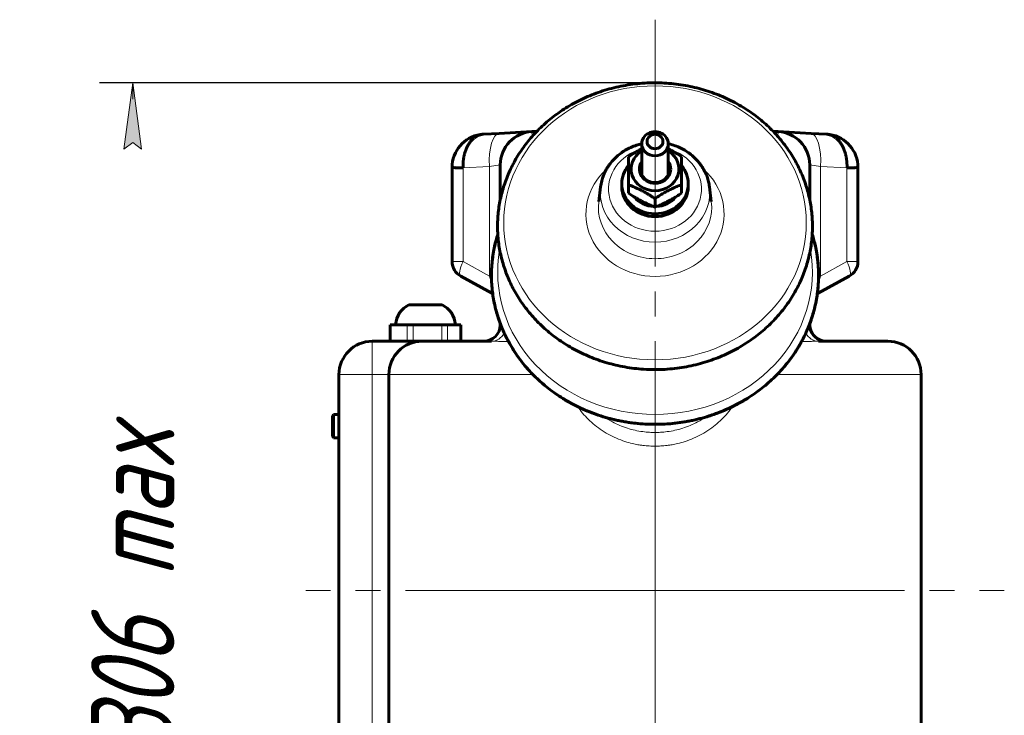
# Model space of a CAD drawing. Header units: millimetres. Extents: x 24 to 263, y -59 to 283.
# Tile 4 of 10: x 35 to 94, y 91 to 133. Entities that reach past the tile are written whole.
import ezdxf

# ---------------------------------------------------------------- set-up
doc = ezdxf.new("R2010")
doc.units = ezdxf.units.MM
for name, pattern in [('K5LT_AXLED', [19.5, 15, -1.5, 1.5, -1.5]), ('K5LT_BASIC', [0]), ('K5LT_THIN', [0])]:
    doc.linetypes.add(name, pattern=pattern)
doc.layers.add('Системный слой', color=7, linetype='Continuous')
doc.styles.add('KDIMTEXTSTYLE', font='GOST_AU.SHX', dxfattribs={"width": 0.96, "oblique": 15, "height": 5})
doc.dimstyles.new('KDIMSTYLE (0.20)', dxfattribs={"dimtxt": 5, "dimasz": 1, "dimexe": 2, "dimexo": 0, "dimgap": 1, "dimtad": 1, "dimlfac": 5, "dimtxsty": 'KDIMTEXTSTYLE', "dimsah": 1, "dimcen": 0, "dimdle": 1, "dimadec": 0, "dimazin": 0, "dimtfac": 0.667, "dimtmove": 0, "dimatfit": 3, "dimfxl": 1, "dimtvp": 1, "dimtolj": 1, "dimtzin": 0, "dimarcsym": 0})

# ---------------------------------------------------------------- blocks, each defined once
blk = doc.blocks.new('U5')
at = {"layer": 'Системный слой', "color": 30, "linetype": 'K5LT_AXLED', "lineweight": 18, "true_color": 0xff8000}
for q in [(73.367, 133.167), (52.367, 98.821), (73.367, 64.013), (94.367, 98.821)]:
    blk.add_line((73.367, 98.821), q, dxfattribs=at)
blk = doc.blocks.new('KDIMARROW_01')
at = {"layer": 'Системный слой'}
blk.add_hatch(color=0, dxfattribs=at).paths.add_polyline_path([(0, 0), (-4, 0.527), (-3.6, 0), (-4, -0.527)])
at = {"layer": 'Системный слой', "color": 0, "linetype": 'K5LT_THIN', "lineweight": 18}
for p, q in [((-3.6, 0), (-4, 0.527)), ((-4, 0.527), (0, 0)), ((0, 0), (-4, -0.527)), ((-4, -0.527), (-3.6, 0)), ((0, 0), (-1, 0))]:
    blk.add_line(p, q, dxfattribs=at)

msp = doc.modelspace()

# ---------------------------------------------------------------- linework, layer by layer
at = {"layer": 'Системный слой', "color": 5, "linetype": 'K5LT_BASIC', "lineweight": 60, "true_color": 0x0000ff}
for p, q in [((63.9887, 126.329), (63.0626, 126.2805)), ((63.9887, 126.329), (65.9626, 126.4325)), ((66.2662, 126.4484), (65.9626, 126.4325)), ((80.4683, 126.4484), (80.7719, 126.4325)), ((82.7459, 126.329), (80.7719, 126.4325)), ((83.6719, 126.2805), (82.7459, 126.329)), ((72.5673, 125.7022), (72.5673, 123.8503)), ((74.1673, 125.7022), (74.1673, 123.8503)), ((71.7673, 123.2441), (71.7673, 124.9185)), ((74.9673, 124.9185), (74.9673, 123.2441)), ((64.0673, 122.3539), (64.0673, 124.4352)), ((82.6673, 122.3539), (82.6673, 124.4352)), ((61.1673, 124.2832), (61.1673, 118.6118)), ((85.5673, 118.6118), (85.5673, 124.2832)), ((71.3673, 123.3017), (71.3673, 123.1326)), ((71.7673, 122.733), (71.7673, 123.2441)), ((74.9673, 122.733), (74.9673, 123.2441)), ((75.3673, 123.3017), (75.3673, 123.1326)), ((70.0931, 123.1089), (69.9826, 122.2239)), ((76.6414, 123.1089), (76.7519, 122.2239)), ((69.9826, 122.2239), (69.9826, 122.2239)), ((73.3673, 121.8958), (73.3673, 122.4069)), ((76.7519, 122.2239), (76.7519, 122.2239)), ((61.6854, 117.7356), (63.5492, 116.7105)), ((83.1854, 116.7105), (85.0492, 117.7356)), ((58.5673, 116.0205), (60.5673, 116.0205)), ((64.0673, 114.8737), (64.0673, 114.8205)), ((82.6673, 114.8737), (82.6673, 114.8205)), ((57.4389, 114.8205), (57.5064, 114.8205)), ((57.4389, 114.8205), (57.4389, 113.8205)), ((57.5064, 114.8205), (58.4688, 114.8205)), ((58.4688, 114.8205), (58.8276, 114.8205)), ((58.8276, 114.8205), (60.5559, 114.8205)), ((60.5559, 114.8205), (60.8885, 114.8205)), ((60.8885, 114.8205), (61.6544, 114.8205)), ((61.6544, 114.8205), (61.6956, 114.8205)), ((61.6956, 114.8205), (61.6956, 113.8205)), ((59.3373, 113.8205), (56.3673, 113.8205)), ((62.3373, 113.8205), (59.3373, 113.8205)), ((59.3673, 113.8205), (63.5297, 113.8205)), ((87.3673, 113.8205), (83.2048, 113.8205)), ((54.3673, 111.8205), (54.3673, 85.8205)), ((57.3673, 85.8205), (57.3673, 111.8205)), ((89.3673, 111.8205), (89.3673, 85.8205)), ((54.0473, 109.4205), (53.9673, 109.3405)), ((53.9673, 109.3405), (53.9673, 108.7205)), ((54.0473, 109.4205), (54.3673, 109.4205)), ((54.0473, 109.4205), (54.0473, 108.7205)), ((53.9673, 108.7205), (53.9673, 108.1005)), ((54.0473, 108.7205), (54.0473, 108.0205)), ((54.0473, 108.0205), (53.9673, 108.1005)), ((54.0473, 108.0205), (54.3673, 108.0205))]:
    msp.add_line(p, q, dxfattribs=at)
at = {"layer": 'Системный слой', "color": 7, "linetype": 'K5LT_THIN', "lineweight": 18}
for p, q in [((63.4093, 124.3318), (61.8252, 124.2487)), ((63.4093, 124.3318), (64.0673, 124.4352)), ((63.4093, 124.3318), (63.4093, 117.7406)), ((83.3252, 124.3318), (82.6673, 124.4352)), ((83.3252, 117.7406), (83.3252, 124.3318)), ((84.9093, 124.2477), (83.3252, 124.3318)), ((61.8252, 124.2487), (61.8252, 118.6118)), ((84.9093, 118.6118), (84.9093, 124.2477)), ((61.1673, 118.6118), (61.8252, 118.6118)), ((61.8252, 118.6118), (63.4093, 117.7406)), ((83.3252, 117.7406), (84.9093, 118.6118)), ((85.5673, 118.6118), (84.9093, 118.6118)), ((63.4093, 117.7406), (63.5341, 117.7406)), ((83.2005, 117.7406), (83.3252, 117.7406)), ((57.5064, 114.8205), (57.5064, 113.8205)), ((58.4688, 114.8205), (58.4688, 113.8205)), ((58.8276, 114.8205), (58.8276, 113.8205)), ((60.5559, 114.8205), (60.5559, 113.8205)), ((60.8885, 114.8205), (60.8885, 113.8205)), ((61.6544, 114.8205), (61.6544, 113.8205)), ((56.3673, 113.8205), (56.3673, 111.8205)), ((59.3373, 113.8205), (59.3373, 113.8203)), ((54.3673, 111.8205), (56.3673, 111.8205)), ((56.3673, 111.8205), (56.3673, 85.8205)), ((57.3673, 111.8205), (56.3673, 111.8205)), ((57.3673, 111.8205), (66.0289, 111.8205)), ((89.3673, 111.8205), (80.7056, 111.8205)), ((73.3673, 107.512), (73.3673, 108.3371))]:
    msp.add_line(p, q, dxfattribs=at)
at = {"layer": 'Системный слой', "color": 5, "linetype": 'K5LT_BASIC', "lineweight": 60, "true_color": 0x0000ff}
for centre, radius, start, end in [((63.1673, 124.2832), 2, 98.888195, 180), ((66.0673, 124.4352), 2, 93, 180), ((80.6673, 124.4352), 2, 0, 87), ((83.5673, 124.2832), 2, 0, 81.111805), ((62.1673, 118.6118), 1, 180, 241.189206), ((84.5673, 118.6118), 1, 298.810794, 0), ((63.0673, 115.8343), 1, 57.147792, 61.189206), ((83.6673, 115.8343), 1, 118.810794, 122.852208), ((59.2496, 114.699), 1.4873, 117.307697, 175.312168), ((59.8849, 114.699), 1.4873, 4.687832, 62.692303), ((63.0673, 114.8205), 1, 270, 0), ((83.6673, 114.8205), 1, 180, 270), ((83.6673, 114.8205), 1, 179.999904, 256.406436), ((56.3673, 111.8205), 2, 90, 180), ((59.3673, 111.8205), 2, 90, 180), ((87.3673, 111.8205), 2, 0, 90)]:
    msp.add_arc(centre, radius, start, end, dxfattribs=at)
at = {"layer": 'Системный слой', "color": 7, "linetype": 'K5LT_THIN', "lineweight": 18}
msp.add_ellipse((73.3673, 120.9475), major_axis=(9.0922, 0), ratio=0.9063078, dxfattribs=at)
for centre, major_axis, ratio, start_param, end_param in [((64.0933, 124.3318), (-0.1047, 1.9973), 0.3416061, 0, 1.5528954), ((66.0673, 116.4242), (0.1047, -10.0082), 0.0060299, 2.8985063, 3.1418455), ((80.6673, 116.4242), (-0.1047, -10.0082), 0.0060299, 3.1413398, 3.384679), ((82.6412, 124.3318), (0.1047, 1.9973), 0.3416061, 4.7302899, 6.2831853), ((73.3673, 122.9735), (2.7913, 0), 0.9063078, 1.861929, 4.712389), ((73.3673, 122.9735), (2.7913, 0), 0.9063078, 4.712389, 7.562849), ((73.3673, 121.4901), (4.1533, 0), 0.9063078, 2.3516103, 4.712389), ((73.3673, 121.4901), (4.1533, 0), 0.9063078, 4.712389, 7.0731677), ((73.3673, 122.7733), (3.2951, 0), 0.9063078, 3.0289659, 4.712389), ((73.3673, 122.7733), (3.2951, 0), 0.9063078, 4.712389, 6.3958121), ((73.3673, 121.877), (3.4062, 0), 0.9063078, 3.0289659, 4.712389), ((73.3673, 121.877), (3.4062, 0), 0.9063078, 4.712389, 6.3958121), ((73.3673, 117.9892), (9.4591, 0), 0.9063078, 2.9832147, 4.712389), ((73.3673, 117.9892), (9.4591, 0), 0.9063078, 4.712389, 6.4415632), ((62.1673, 118.6118), (-0.4819, -0.8762), 0.3038392, 4.8779705, 6.2831853), ((84.5673, 118.6118), (-0.4819, 0.8762), 0.3038392, 3.1415927, 4.5468075), ((63.0673, 118.1168), (0.5168, -1.4122), 0.1343532, 0.8423129, 1.2523388), ((83.6673, 118.1168), (0.5168, 1.4122), 0.1343532, -4.3939314, -3.9839055), ((63.0673, 118.1168), (0.5168, -1.4122), 0.1343532, 6.1303093, 6.40389), ((83.6673, 118.1168), (0.5168, 1.4122), 0.1343532, 3.0208879, 3.2944687), ((63.5297, 114.8205), (0, -1), 0.877647, 0, 1.0576647), ((66.0673, 114.8205), (2, 0), 0.25, 3.1415927, 3.4127955), ((83.2048, 114.8205), (0, -1), 0.877647, 5.2255206, 6.2831853), ((80.6673, 114.8205), (2, 0), 0.25, 6.0119824, 6.2831853)]:
    msp.add_ellipse(centre, major_axis=major_axis, ratio=ratio, start_param=start_param, end_param=end_param, dxfattribs=at)
at = {"layer": 'Системный слой', "color": 5, "linetype": 'K5LT_BASIC', "lineweight": 60, "true_color": 0x0000ff}
for centre, major_axis, start_param, end_param in [((73.3673, 125.7022), (0.8, 0), 0, 3.1415927), ((73.3673, 125.7022), (0.8, 0), 3.1415927, 4.712389), ((73.3673, 125.7022), (0.8, 0), 4.712389, 6.2831853), ((73.3673, 124.1807), (-1.44, 0), 5.30142, 10.4065433), ((73.3673, 123.3017), (2, 0), 2.4980915, 3.1415927), ((73.3673, 124.1807), (0.9428, 0), 2.5839947, 6.2831853), ((73.3673, 124.1477), (0.8647, 0), 2.7523428, 3.1415927), ((73.3673, 124.1807), (0.9428, 0), 0, 0.557598), ((73.3673, 124.1477), (0.8647, 0), 0, 0.3892499), ((73.3673, 123.3017), (2, 0), 0, 0.6435011), ((73.3673, 124.1477), (0.8647, 0), 3.1415927, 6.2831853), ((73.3673, 123.3017), (2, 0), 3.1415927, 6.2831853), ((73.3673, 123.1326), (2, 0), 3.1415927, 6.2831853), ((73.3673, 123.3017), (1.52, 0), 3.7609541, 4.6611832), ((73.3673, 123.3017), (1.52, 0), 4.7635947, 5.6638238)]:
    msp.add_ellipse(centre, major_axis=major_axis, ratio=0.9063078, start_param=start_param, end_param=end_param, dxfattribs=at)
msp.add_ellipse((73.3673, 125.8374), major_axis=(-0.48, 0), ratio=0.9063078, dxfattribs=at)
for points, knots in [([(77.9099, 128.3117), (77.592, 128.4701), (77.2642, 128.6118), (76.5867, 128.8624), (76.2368, 128.9705), (75.5186, 129.1507), (75.15, 129.222), (74.3986, 129.3252), (74.0155, 129.3562), (73.2395, 129.376), (72.8464, 129.3637), (72.07, 129.2953), (71.6865, 129.2397), (70.938, 129.0878), (70.5727, 128.9923), (69.8645, 128.7645), (69.5212, 128.6329), (68.8603, 128.3366), (68.5422, 128.1726), (67.9345, 127.8155), (67.6444, 127.6229), (67.0947, 127.2125), (66.8347, 126.9952), (66.3468, 126.5392), (66.1185, 126.3009), (65.6951, 125.8067), (65.4996, 125.5511), (65.1425, 125.0258), (64.9805, 124.7564), (64.6906, 124.2065), (64.5624, 123.9264), (64.3401, 123.3582), (64.2457, 123.0703), (64.091, 122.4894), (64.0304, 122.1965), (63.9429, 121.6079), (63.9159, 121.3124), (63.8953, 120.7211), (63.9017, 120.4253), (63.9477, 119.8357), (63.9874, 119.542), (64.0997, 118.9587), (64.1725, 118.6693), (64.351, 118.097), (64.4568, 117.8142), (64.7012, 117.2578), (64.8399, 116.9843), (65.1496, 116.449), (65.321, 116.1875), (65.6953, 115.6792), (65.8987, 115.4326), (66.3364, 114.9574), (66.5711, 114.7291), (67.07, 114.2936), (67.3347, 114.0868), (67.892, 113.698), (68.185, 113.5163), (68.7967, 113.1812), (69.1157, 113.0282), (69.7768, 112.7539), (70.1191, 112.6332), (70.8234, 112.4268), (71.1857, 112.3418), (71.926, 112.2101), (72.3044, 112.1641), (72.9116, 112.1241), (73.1394, 112.1166), (73.3673, 112.1166)], [0, 0, 0, 0, 17.2779762, 17.2779762, 34.8793877, 34.8793877, 52.826355, 52.826355, 71.1474689, 71.1474689, 89.8810822, 89.8810822, 108.3781074, 108.3781074, 126.4774673, 126.4774673, 144.2133258, 144.2133258, 161.6113722, 161.6113722, 178.6922168, 178.6922168, 195.4743137, 195.4743137, 211.9764673, 211.9764673, 228.2199343, 228.2199343, 244.2298944, 244.2298944, 260.0364412, 260.0364412, 275.6747883, 275.6747883, 291.1848354, 291.1848354, 306.6103283, 306.6103283, 321.9975596, 321.9975596, 337.3938803, 337.3938803, 352.8460633, 352.8460633, 368.3989835, 368.3989835, 384.0940444, 384.0940444, 399.9684371, 399.9684371, 416.054384, 416.054384, 432.3791135, 432.3791135, 448.9653981, 448.9653981, 465.832637, 465.832637, 482.9984406, 482.9984406, 500.4806806, 500.4806806, 518.2998883, 518.2998883, 536.4819699, 536.4819699, 547.3569071, 547.3569071, 547.3569071, 547.3569071]), ([(73.3673, 112.1166), (73.7619, 112.1166), (74.1565, 112.1391), (74.9306, 112.2278), (75.3102, 112.2929), (76.0501, 112.463), (76.4106, 112.5671), (77.1085, 112.8114), (77.4462, 112.9508), (78.0954, 113.2619), (78.4072, 113.4328), (79.0019, 113.803), (79.2852, 114.0016), (79.8209, 114.4232), (80.0737, 114.6457), (80.5469, 115.1111), (80.7677, 115.3537), (81.1759, 115.8557), (81.3637, 116.1148), (81.7054, 116.6463), (81.8596, 116.9186), (82.1339, 117.4731), (82.2543, 117.7553), (82.461, 118.3269), (82.5475, 118.6162), (82.6867, 119.1993), (82.7395, 119.4931), (82.8115, 120.0827), (82.8308, 120.3785), (82.836, 120.9698), (82.8219, 121.2653), (82.7606, 121.8538), (82.7132, 122.1468), (82.5856, 122.7279), (82.5051, 123.0161), (82.3114, 123.5851), (82.198, 123.866), (81.9385, 124.418), (81.7922, 124.689), (81.4675, 125.2185), (81.2887, 125.4769), (80.8995, 125.9781), (80.6888, 126.2208), (80.2368, 126.6874), (79.995, 126.9111), (79.4823, 127.3364), (79.2109, 127.5377), (78.6028, 127.9398), (78.2625, 128.136), (77.9099, 128.3117)], [0, 0, 0, 0, 18.8338087, 18.8338087, 37.2353702, 37.2353702, 55.2481103, 55.2481103, 72.9039018, 72.9039018, 90.2269812, 90.2269812, 107.2372126, 107.2372126, 123.9529241, 123.9529241, 140.393332, 140.393332, 156.5804487, 156.5804487, 172.5405674, 172.5405674, 188.3049515, 188.3049515, 203.9099469, 203.9099469, 219.3964956, 219.3964956, 234.8089691, 234.8089691, 250.1941065, 250.1941065, 265.599208, 265.599208, 281.0707782, 281.0707782, 296.6529758, 296.6529758, 312.3863374, 312.3863374, 328.3069041, 328.3069041, 344.445745, 344.445745, 360.8290015, 360.8290015, 377.4785561, 377.4785561, 396.6430929, 396.6430929, 396.6430929, 396.6430929]), ([(63.0626, 126.2805), (62.9908, 126.2767), (62.8576, 126.2536), (62.6768, 126.1795), (62.5208, 126.0805), (62.3827, 125.9602), (62.2609, 125.821), (62.158, 125.6713), (62.0769, 125.5245), (62.0147, 125.387), (61.9696, 125.2682), (61.9358, 125.1633), (61.9094, 125.0685), (61.8873, 124.9755), (61.8694, 124.8862), (61.8554, 124.8025), (61.8457, 124.7311), (61.8388, 124.6709), (61.8343, 124.6228), (61.831, 124.5812), (61.8288, 124.5479), (61.8273, 124.5202), (61.8262, 124.4978), (61.8254, 124.4777), (61.8247, 124.4582), (61.8243, 124.4401), (61.8239, 124.4234), (61.8236, 124.4071), (61.8235, 124.3892), (61.8234, 124.3676), (61.8235, 124.3404), (61.824, 124.3007), (61.8247, 124.2688), (61.8252, 124.2487)], [0, 0, 0, 0, 3.6623609, 6.838062, 9.6037512, 12.3498588, 15.02555, 17.4247071, 19.6435595, 21.4595146, 23.0020424, 24.2031162, 25.3361633, 26.4057791, 27.4626792, 28.4007958, 29.2354544, 29.84862, 30.399266, 30.815923, 31.1989532, 31.4863097, 31.7233393, 31.9450259, 32.1559807, 32.3624051, 32.5525696, 32.7310048, 32.8977106, 33.0902572, 33.3086447, 33.5674096, 34, 34, 34, 34]), ([(62.8583, 126.2592), (62.8646, 126.2602), (62.8709, 126.2611), (62.8885, 126.2637), (62.8998, 126.2653), (62.9251, 126.2686), (62.939, 126.2702), (62.9658, 126.2731), (62.9787, 126.2744), (63.0039, 126.2766), (63.0162, 126.2776), (63.036, 126.279), (63.0436, 126.2794), (63.0545, 126.2801), (63.0579, 126.2802), (63.0616, 126.2804), (63.0621, 126.2805), (63.0626, 126.2805)], [0, 0, 0, 0, 6.3394075, 6.3394075, 17.7503411, 17.7503411, 31.7503411, 31.7503411, 44.8534131, 44.8534131, 57.4866272, 57.4866272, 65.6330584, 65.6330584, 69.4377684, 69.4377684, 70, 70, 70, 70]), ([(83.8763, 126.2592), (83.87, 126.2602), (83.8637, 126.2611), (83.846, 126.2637), (83.8347, 126.2653), (83.8094, 126.2686), (83.7956, 126.2702), (83.7688, 126.2731), (83.7558, 126.2744), (83.7306, 126.2766), (83.7184, 126.2776), (83.6986, 126.279), (83.6909, 126.2794), (83.6801, 126.2801), (83.6767, 126.2802), (83.6729, 126.2804), (83.6724, 126.2805), (83.6719, 126.2805)], [0, 0, 0, 0, 6.3394075, 6.3394075, 17.7503411, 17.7503411, 31.7503411, 31.7503411, 44.8534131, 44.8534131, 57.4866272, 57.4866272, 65.6330584, 65.6330584, 69.4377684, 69.4377684, 70, 70, 70, 70]), ([(83.6719, 126.2805), (83.7437, 126.2767), (83.8769, 126.2536), (84.0578, 126.1795), (84.2137, 126.0805), (84.3519, 125.9602), (84.4736, 125.821), (84.5765, 125.6713), (84.6577, 125.5245), (84.7199, 125.387), (84.7649, 125.2682), (84.7987, 125.1633), (84.8252, 125.0685), (84.8473, 124.9755), (84.8652, 124.8862), (84.8791, 124.8025), (84.8889, 124.7311), (84.8957, 124.6709), (84.9003, 124.6228), (84.9035, 124.5812), (84.9057, 124.5479), (84.9073, 124.5202), (84.9083, 124.4978), (84.9091, 124.4777), (84.9098, 124.4582), (84.9103, 124.4401), (84.9106, 124.4234), (84.9109, 124.4071), (84.9111, 124.3892), (84.9111, 124.3676), (84.911, 124.3404), (84.9105, 124.3007), (84.9098, 124.2688), (84.9093, 124.2477)], [0, 0, 0, 0, 3.6623609, 6.838062, 9.6037512, 12.3498588, 15.02555, 17.4247071, 19.6435595, 21.4595146, 23.0020424, 24.2031162, 25.3361633, 26.4057791, 27.4626792, 28.4007958, 29.2354544, 29.84862, 30.399266, 30.815923, 31.1989532, 31.4863097, 31.7233393, 31.9450259, 32.1559807, 32.3624051, 32.5525696, 32.7310048, 32.8977106, 33.0902572, 33.3086447, 33.5674096, 34, 34, 34, 34]), ([(72.5673, 125.7054), (72.4629, 125.6814), (72.3599, 125.6527), (72.1377, 125.5797), (72.0193, 125.5335), (71.7913, 125.4296), (71.6814, 125.3721), (71.4714, 125.2469), (71.371, 125.1794), (71.1806, 125.0355), (71.0904, 124.9592), (70.921, 124.799), (70.8417, 124.7152), (70.6944, 124.5412), (70.6263, 124.4511), (70.5018, 124.2657), (70.4453, 124.1705), (70.3442, 123.976), (70.2995, 123.8768), (70.2221, 123.6754), (70.1892, 123.5732), (70.1314, 123.3509), (70.1083, 123.2304), (70.0931, 123.1089)], [89.4500833, 89.4500833, 89.4500833, 89.4500833, 94.6187847, 94.6187847, 100.7822069, 100.7822069, 106.8338722, 106.8338722, 112.7817637, 112.7817637, 118.6328358, 118.6328358, 124.3938834, 124.3938834, 130.0722807, 130.0722807, 135.6763762, 135.6763762, 141.2160603, 141.2160603, 146.7027168, 146.7027168, 153, 153, 153, 153]), ([(76.6414, 123.1089), (76.6284, 123.2134), (76.6095, 123.3173), (76.5599, 123.5229), (76.5292, 123.6248), (76.4564, 123.8255), (76.4141, 123.9243), (76.3182, 124.1182), (76.2644, 124.2132), (76.1457, 124.3982), (76.0807, 124.4882), (75.9399, 124.6624), (75.8639, 124.7464), (75.7016, 124.9074), (75.6151, 124.9842), (75.4323, 125.1299), (75.3359, 125.1985), (75.1339, 125.3264), (75.0282, 125.3855), (74.8085, 125.4933), (74.6944, 125.5419), (74.459, 125.6273), (74.3376, 125.6641), (74.1986, 125.6981), (74.183, 125.7018), (74.1673, 125.7054)], [0, 0, 0, 0, 5.4178766, 5.4178766, 10.8591859, 10.8591859, 16.3381423, 16.3381423, 21.8675657, 21.8675657, 27.4587454, 27.4587454, 33.1214778, 33.1214778, 38.8640983, 38.8640983, 44.6938723, 44.6938723, 50.6173439, 50.6173439, 56.6410361, 56.6410361, 62.772222, 62.772222, 63.5499167, 63.5499167, 63.5499167, 63.5499167]), ([(71.7673, 124.9185), (71.8573, 124.9783), (72.0099, 125.077), (72.1821, 125.1817), (72.3086, 125.2557), (72.4218, 125.3199), (72.5178, 125.3717), (72.5673, 125.3975)], [0, 0, 0, 0, 2.7712158, 4.6434242, 5.162241, 6.538631, 8, 8, 8, 8]), ([(74.1673, 125.3975), (74.2099, 125.3752), (74.2992, 125.3273), (74.4494, 125.2427), (74.6754, 125.1084), (74.8522, 124.9949), (74.9673, 124.9185)], [0, 0, 0, 0, 1.100936, 2.3097936, 3.8972384, 7, 7, 7, 7]), ([(73.3673, 122.4069), (73.2773, 122.4667), (73.1246, 122.5653), (72.9525, 122.67), (72.826, 122.7441), (72.7169, 122.8059), (72.594, 122.8723), (72.4707, 122.9359), (72.3313, 123.0046), (72.1783, 123.0751), (71.9845, 123.1588), (71.8533, 123.2112), (71.7673, 123.2441)], [0, 0, 0, 0, 2.2516128, 3.7727822, 4.1943208, 5.3126377, 6.3991186, 7.1458945, 8.2722292, 9.7534649, 10.8461658, 13, 13, 13, 13]), ([(74.9673, 123.2441), (74.8773, 123.2097), (74.7412, 123.1552), (74.5693, 123.0806), (74.443, 123.023), (74.3169, 122.9626), (74.194, 122.9002), (74.0707, 122.8349), (73.9466, 122.7661), (73.8085, 122.6858), (73.6142, 122.568), (73.4678, 122.4736), (73.3673, 122.4069)], [0, 0, 0, 0, 2.2516128, 3.3636258, 4.1943208, 5.3126377, 6.3991186, 7.1458945, 8.2722292, 9.3857822, 10.4835241, 13, 13, 13, 13]), ([(71.7673, 122.733), (71.8573, 122.6732), (72.0099, 122.5745), (72.1821, 122.4698), (72.3086, 122.3958), (72.4176, 122.3339), (72.5405, 122.2676), (72.6638, 122.2039), (72.8032, 122.1352), (72.9562, 122.0648), (73.15, 121.981), (73.2813, 121.9286), (73.3673, 121.8958)], [0, 0, 0, 0, 2.2516128, 3.7727822, 4.1943208, 5.3126377, 6.3991186, 7.1458945, 8.2722292, 9.7534649, 10.8461658, 13, 13, 13, 13]), ([(73.3673, 121.8958), (73.4573, 121.9302), (73.5933, 121.9846), (73.7653, 122.0593), (73.8916, 122.1169), (74.0176, 122.1773), (74.1405, 122.2396), (74.2638, 122.305), (74.388, 122.3737), (74.5261, 122.454), (74.7204, 122.5719), (74.8668, 122.6662), (74.9673, 122.733)], [0, 0, 0, 0, 2.2516128, 3.3636258, 4.1943208, 5.3126377, 6.3991186, 7.1458945, 8.2722292, 9.3857822, 10.4835241, 13, 13, 13, 13]), ([(63.9158, 120.2576), (63.8783, 120.1385), (63.8435, 120.0188), (63.7314, 119.5981), (63.6685, 119.2939), (63.5777, 118.6828), (63.5496, 118.376), (63.5282, 117.762), (63.5349, 117.4548), (63.5826, 116.8427), (63.6238, 116.5377), (63.7405, 115.9321), (63.8161, 115.6315), (64.0014, 115.0373), (64.1113, 114.7437), (64.365, 114.1659), (64.5091, 113.8818), (64.8307, 113.326), (65.0086, 113.0544), (65.3974, 112.5265), (65.6087, 112.2704), (66.0632, 111.7769), (66.307, 111.5397), (66.8252, 111.0874), (67.1001, 110.8726), (67.679, 110.4687), (67.9833, 110.28), (68.6187, 109.9318), (68.9501, 109.7729), (69.6369, 109.488), (69.9925, 109.3626), (70.7242, 109.1481), (71.1005, 109.0598), (71.8697, 108.9229), (72.2628, 108.8752), (72.8937, 108.8336), (73.1305, 108.8258), (73.3673, 108.8258)], [272.0300078, 272.0300078, 272.0300078, 272.0300078, 278.3038198, 278.3038198, 293.960513, 293.960513, 309.5317209, 309.5317209, 325.064233, 325.064233, 340.6059146, 340.6059146, 356.2041037, 356.2041037, 371.9040965, 371.9040965, 387.7478272, 387.7478272, 403.7728613, 403.7728613, 420.0117968, 420.0117968, 436.4921441, 436.4921441, 453.2369158, 453.2369158, 470.265695, 470.265695, 487.5962372, 487.5962372, 505.2465657, 505.2465657, 523.2373571, 523.2373571, 541.594702, 541.594702, 552.5759386, 552.5759386, 552.5759386, 552.5759386]), ([(73.3673, 108.8258), (72.9573, 108.8258), (72.5473, 108.8492), (71.7431, 108.9413), (71.3487, 109.0089), (70.58, 109.1857), (70.2055, 109.2938), (69.4804, 109.5476), (69.1296, 109.6925), (68.4552, 110.0156), (68.1313, 110.1932), (67.5135, 110.5777), (67.2192, 110.784), (66.6628, 111.2219), (66.4002, 111.453), (65.9087, 111.9365), (65.6794, 112.1884), (65.2554, 112.7098), (65.0604, 112.9789), (64.7056, 113.5309), (64.5454, 113.8136), (64.2606, 114.3895), (64.1356, 114.6825), (63.921, 115.276), (63.8311, 115.5764), (63.6866, 116.1819), (63.6317, 116.487), (63.557, 117.0991), (63.537, 117.4063), (63.5316, 118.0203), (63.5462, 118.3271), (63.6099, 118.9381), (63.6591, 119.2424), (63.778, 119.7837), (63.8416, 120.0221), (63.9158, 120.2576)], [0, 0, 0, 0, 19.5739494, 19.5739494, 38.6986106, 38.6986106, 57.4190212, 57.4190212, 75.7682266, 75.7682266, 93.7713527, 93.7713527, 111.4490039, 111.4490039, 128.820198, 128.820198, 145.904894, 145.904894, 162.72601, 162.72601, 179.3108663, 179.3108663, 195.6920055, 195.6920055, 211.907256, 211.907256, 227.9992121, 227.9992121, 244.014135, 244.014135, 260.000577, 260.000577, 276.0078279, 276.0078279, 288.7861817, 288.7861817, 288.7861817, 288.7861817]), ([(82.8187, 120.2576), (82.8779, 120.0697), (82.9304, 119.88), (83.0479, 119.3874), (83.1028, 119.0824), (83.1776, 118.4702), (83.1976, 118.1631), (83.2029, 117.5491), (83.1883, 117.2422), (83.1246, 116.6312), (83.0754, 116.327), (82.9429, 115.7236), (82.8594, 115.4244), (82.6582, 114.8335), (82.5404, 114.5418), (82.271, 113.9686), (82.119, 113.6872), (81.7818, 113.1373), (81.5961, 112.869), (81.192, 112.3484), (80.9731, 112.0964), (80.5036, 111.6118), (80.2525, 111.3795), (79.72, 110.9377), (79.4381, 110.7286), (78.8457, 110.3369), (78.5349, 110.1548), (77.8871, 109.8206), (77.5498, 109.6691), (76.8521, 109.3998), (76.4914, 109.2827), (75.7503, 109.0855), (75.3697, 109.0063), (74.593, 108.8883), (74.1968, 108.8504), (73.6555, 108.8287), (73.5114, 108.8258), (73.3673, 108.8258)], [201.7138196, 201.7138196, 201.7138196, 201.7138196, 211.9072294, 211.9072294, 227.9991856, 227.9991856, 244.0141086, 244.0141086, 260.0005506, 260.0005506, 276.0078014, 276.0078014, 292.084236, 292.084236, 308.2757905, 308.2757905, 324.6246674, 324.6246674, 341.1683916, 341.1683916, 357.9392937, 357.9392937, 374.9645663, 374.9645663, 392.266947, 392.266947, 409.8659844, 409.8659844, 427.7798339, 427.7798339, 446.0274373, 446.0274373, 464.6311038, 464.6311038, 483.6194189, 483.6194189, 490.500002, 490.500002, 490.500002, 490.500002]), ([(73.3673, 108.8258), (73.7772, 108.8258), (74.1872, 108.8492), (74.9914, 108.9413), (75.3858, 109.0089), (76.1545, 109.1857), (76.529, 109.2938), (77.2541, 109.5476), (77.6049, 109.6925), (78.2793, 110.0156), (78.6032, 110.1932), (79.221, 110.5777), (79.5153, 110.784), (80.0718, 111.2219), (80.3344, 111.453), (80.8258, 111.9365), (81.0552, 112.1884), (81.4791, 112.7098), (81.6741, 112.9789), (82.0289, 113.5309), (82.1891, 113.8136), (82.4739, 114.3895), (82.5989, 114.6825), (82.8135, 115.276), (82.9034, 115.5764), (83.0479, 116.1819), (83.1028, 116.4869), (83.1775, 117.0991), (83.1976, 117.4063), (83.2029, 118.0202), (83.1883, 118.3271), (83.1246, 118.9381), (83.0755, 119.2423), (82.9565, 119.7837), (82.8929, 120.0221), (82.8187, 120.2576)], [0, 0, 0, 0, 19.0152416, 19.0152416, 37.5943211, 37.5943211, 55.7806818, 55.7806818, 73.6064267, 73.6064267, 91.0959648, 91.0959648, 108.2693129, 108.2693129, 125.1449462, 125.1449462, 141.7422542, 141.7422542, 158.0835013, 158.0835013, 174.1952284, 174.1952284, 190.1090493, 190.1090493, 205.8617134, 205.8617134, 221.4945997, 221.4945997, 237.0526496, 237.0526496, 252.5830304, 252.5830304, 268.1336257, 268.1336257, 280.5476892, 280.5476892, 280.5476892, 280.5476892])]:
    msp.add_open_spline(points, degree=3, knots=knots, dxfattribs=at)
for points in [[(61.8252, 124.2467), (61.7905, 124.2478), (61.7223, 124.25), (61.6255, 124.2533), (61.5354, 124.2567), (61.4531, 124.26), (61.3796, 124.2633), (61.3158, 124.2666), (61.2625, 124.2699), (61.2203, 124.2733), (61.1898, 124.2766), (61.1714, 124.2799), (61.1673, 124.2821), (61.1673, 124.2832)], [(84.9093, 124.2477), (84.9441, 124.2478), (85.0122, 124.25), (85.109, 124.2533), (85.1991, 124.2567), (85.2814, 124.26), (85.3549, 124.2633), (85.4187, 124.2666), (85.4721, 124.2699), (85.5142, 124.2733), (85.5447, 124.2766), (85.5632, 124.2799), (85.5673, 124.2821), (85.5673, 124.2832)]]:
    msp.add_open_spline(points, degree=3, dxfattribs=at)
at = {"layer": 'Системный слой', "color": 7, "linetype": 'K5LT_THIN', "lineweight": 18}
for points, knots in [([(63.5297, 113.8205), (63.5473, 113.8205), (63.5805, 113.8205), (63.6285, 113.8203), (63.6709, 113.8201), (63.7096, 113.8198), (63.7514, 113.8195), (63.8016, 113.8192), (63.8611, 113.8187), (63.9258, 113.8182), (63.9962, 113.8177), (64.0753, 113.8172), (64.1655, 113.8168), (64.2741, 113.8165), (64.4023, 113.8164), (64.4993, 113.8166), (64.5506, 113.8168)], [0, 0, 0, 0, 1.095702, 2.0643878, 2.8836821, 3.553585, 4.2621353, 5.2191895, 6.3091779, 7.4422595, 8.5846501, 9.8698566, 11.3239202, 12.8785486, 14.8642188, 17, 17, 17, 17]), ([(83.2048, 113.8205), (83.1873, 113.8205), (83.154, 113.8205), (83.106, 113.8203), (83.0636, 113.8201), (83.0249, 113.8198), (82.9832, 113.8195), (82.9329, 113.8192), (82.8734, 113.8187), (82.8088, 113.8182), (82.7384, 113.8177), (82.6593, 113.8172), (82.569, 113.8168), (82.4605, 113.8165), (82.3323, 113.8164), (82.2353, 113.8166), (82.184, 113.8168)], [0, 0, 0, 0, 1.095702, 2.0643878, 2.8836821, 3.553585, 4.2621353, 5.2191895, 6.3091779, 7.4422595, 8.5846501, 9.8698566, 11.3239202, 12.8785486, 14.8642188, 17, 17, 17, 17]), ([(68.7134, 109.8923), (68.8072, 109.7568), (69.0093, 109.4914), (69.353, 109.1171), (69.7448, 108.7647), (70.1839, 108.4422), (70.6642, 108.1591), (71.1652, 107.9281), (71.6474, 107.7598), (72.0627, 107.6528), (72.3832, 107.5918), (72.626, 107.5571), (72.8269, 107.5355), (73.0144, 107.5215), (73.1941, 107.5137), (73.3107, 107.512), (73.3673, 107.512)], [0, 0, 0, 0, 1.5379366, 3.1140937, 4.7586227, 6.4836004, 8.2332319, 9.9972417, 11.6611839, 13.0218876, 14.0160543, 14.7136868, 15.3173072, 15.9094399, 16.4703375, 17, 17, 17, 17]), ([(78.0212, 109.8923), (77.9273, 109.7568), (77.7252, 109.4914), (77.3815, 109.1171), (76.9898, 108.7647), (76.5507, 108.4422), (76.0703, 108.1591), (75.5693, 107.9281), (75.0871, 107.7598), (74.6719, 107.6528), (74.3513, 107.5918), (74.1086, 107.5571), (73.9076, 107.5355), (73.7202, 107.5215), (73.5404, 107.5137), (73.4239, 107.512), (73.3673, 107.512)], [0, 0, 0, 0, 1.5379366, 3.1140937, 4.7586227, 6.4836004, 8.2332319, 9.9972417, 11.6611839, 13.0218876, 14.0160543, 14.7136868, 15.3173072, 15.9094399, 16.4703375, 17, 17, 17, 17]), ([(70.3231, 109.2658), (70.478, 109.1575), (70.7784, 108.9729), (71.2436, 108.751), (71.6998, 108.5841), (72.1622, 108.461), (72.6067, 108.383), (73.008, 108.3445), (73.2548, 108.3371), (73.3673, 108.3371)], [0, 0, 0, 0, 1.7792076, 3.3059186, 4.8073348, 6.2912468, 7.7300429, 8.9653028, 10, 10, 10, 10]), ([(76.4115, 109.2658), (76.2565, 109.1575), (75.9561, 108.9729), (75.491, 108.751), (75.0347, 108.5841), (74.5723, 108.461), (74.1279, 108.383), (73.7265, 108.3445), (73.4797, 108.3371), (73.3673, 108.3371)], [0, 0, 0, 0, 1.7792076, 3.3059186, 4.8073348, 6.2912468, 7.7300429, 8.9653028, 10, 10, 10, 10])]:
    msp.add_open_spline(points, degree=3, knots=knots, dxfattribs=at)

# ---------------------------------------------------------------- block references
at = {"layer": 'Системный слой'}
msp.add_blockref('U5', (0, 0), dxfattribs=at)

# ---------------------------------------------------------------- dimensions: what is measured, and where the dimension line sits
at = {"layer": 'Системный слой', "color": 7}
msp.add_linear_dim(base=(41.9673, 129.376), p1=(73.2395, 68.2651), p2=(73.2395, 129.376), angle=90, location=(41.9673, 98.8205), text='\\H5.0;\\W0.965;\\Q15;\\H5.0;\\W0.965;\\Q15;\\Q15;306\\H5.0;\\W0.965;\\Q15;\\Q15; max', dimstyle='KDIMSTYLE (0.20)', override={"dimexo": 0, "dimblk1": 'KDIMARROW_01', "dimblk2": 'KDIMARROW_01', "dimse1": 0, "dimse2": 0, "dimclrt": 7, "dimtolj": 1}, dxfattribs=at).render()

doc.saveas('drawing.dxf')
